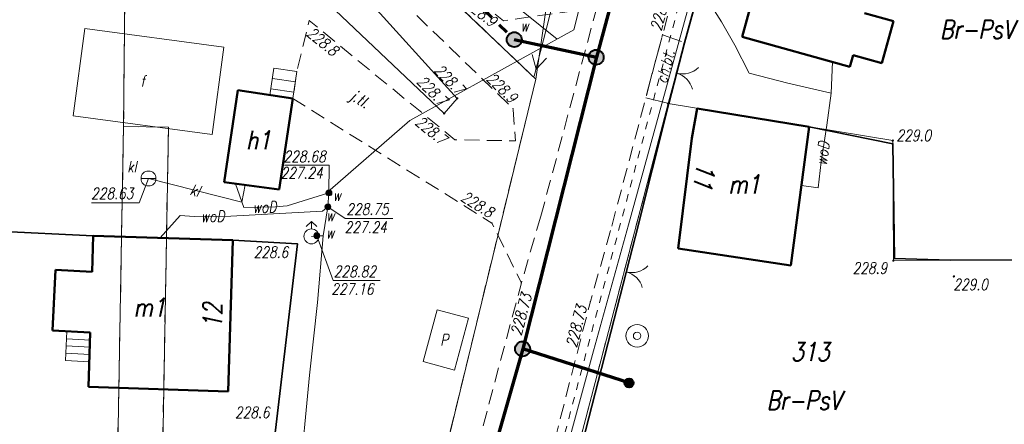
# Model space of a CAD drawing. Header units: millimetres. Extents: x 7436010 to 7436992, y 5663514 to 5666647.
# Tile 17 of 45: x 7436242 to 7436308, y 5664053 to 5664080. Entities that reach past the tile are written whole.
import ezdxf
from ezdxf.enums import TextEntityAlignment as Align

# ---------------------------------------------------------------- set-up
doc = ezdxf.new("R2010")
doc.units = ezdxf.units.MM
doc.header["$PDSIZE"] = 1
for name, pattern in [('0.7_0.7', [1.4, 0.7, -0.7]), ('1', [0]), ('2_EGBU_A', [0]), ('3', [1, 0.5, -0.5]), ('GDE', [0]), ('GUZ', [1.5, 1, -0.5]), ('KOC', [2, 1.5, -0.5]), ('KOR', [2, 1, 1]), ('KOU', [1.5, 1, -0.5])]:
    doc.linetypes.add(name, pattern=pattern)
for name, color, linetype, lineweight in [('1 OGRODZENIE', 7, 'BGT', 35), ('15 PRZEWODY KL', 34, 'Continuous', 18), ('2 BRAMY FURTKI', 7, 'Continuous', 18), ('27 ZASUWY WODOCIĄGOWE ISTN', 5, 'Continuous', 18), ('28 STUDNIA GŁEBINOWA', 5, 'Continuous', 18), ('29 HYDRANT', 5, 'Continuous', 18), ('30 WODOCIĄGI ISTN', 5, 'Continuous', 18), ('31 SZAMBO OSADNIK', 34, 'Continuous', 18), ('34 CHODNIKI KP BT', 7, 'KOC', 18), ('38 FUNDAMENT', 7, 'Continuous', 18), ('39 PRZYSTANEK', 7, 'Continuous', 18), ('4 JEZDNIA MB', 7, 'KOU', 18), ('42 RZĘDNE WODOCIĄG', 5, 'Continuous', 18), ('43 RZĘDNE KL', 34, 'Continuous', 18), ('5 RÓW PRZYDROŻNY', 7, 'Continuous', 18), ('9 JEZDNIA GRUNTOWA', 7, 'KOU', 18), ('_AA_Kanalizacja grawitacyjna - trasa', 244, 'Continuous', 70), ('_AA_Odcinki boczne grawitacyjne 160mm - trasa', 30, 'Continuous', 70), ('_AA_Studnia kanalizacyjna bet.1000mm - symbol', 24, 'Continuous', 40), ('_AA_Studnia kanalizacyjna PP 600mm - symbol', 24, 'Continuous', 40), ('_BB_Kanalizacja ciśnieniowa przydomowa - trasa', 64, '0.7_0.7', 60), ('DZ_USTALONE_GRANICE_L_0', 7, '1', 18), ('Dzialki', 7, 'GDE', 18), ('DZIALKI_SYT-WYS_T_0', 7, 'Continuous', 18), ('Działki zarys', 7, 'Continuous', 18), ('EADTD_T_0', 7, 'Continuous', 18), ('EBTPO_L_6', 7, '1', 18), ('EDZPD_L_1', 7, 'GDE', 18), ('EGBB_E_T_0', 7, 'Continuous', 18), ('EGBB_L_0', 7, '2_EGBU_A', 50), ('EGBB_L_1', 7, '2_EGBU_A', 50), ('EUZPU_L_7', 7, 'KOR', 18), ('Punkty', 7, 'Continuous', 18), ('PunPOMIAR1', 7, 'Continuous', 18), ('RzedPOMIAR1', 7, 'Continuous', 18), ('SDRPK_L_1', 7, 'KOU', 18), ('SIEC_ENERGETYCZNA_L_0', 1, '3', 18), ('SZOPO_L_0', 7, 'BGT', 35), ('UEEPA_T_2', 1, 'Continuous', 18), ('UWWOA_T_0', 5, 'Continuous', 18), ('UWWPA_T_0', 5, 'Continuous', 18), ('UWWPO_L_0', 5, '1', 18), ('UWWPO_L_1', 5, '1', 18), ('UŻYTKI LINIE', 96, 'GUZ', 18), ('UŻYTKI OZNACZENIE', 96, 'Continuous', 18), ('WEKTOR PRZEWODY TELEKOMUNIKACYJNE', 30, 'Continuous', 18), ('WEKTOR RZĘDNE TERENU', 7, 'Continuous', 18), ('WEKTOR SCHODY', 7, 'Continuous', 18), ('WEKTOR WODOCIĄGI wo', 5, 'Continuous', 18), ('WUKOS_T_0', 7, 'Continuous', 18), ('WUKOS_T_1', 7, 'Continuous', 18)]:
    doc.layers.add(name, color=color, linetype=linetype, lineweight=lineweight)
for name, color, linetype in [('_AA_Studnia kanalizacyjna bet.1000mm - plamki', 255, 'Continuous'), ('_AA_Studnia kanalizacyjna PP 600mm - plamki', 24, 'Continuous'), ('_map', 7, 'Continuous')]:
    doc.layers.add(name, color=color, linetype=linetype)
doc.styles.add('K1_ACAD', font='romans.shx', dxfattribs={"width": 0.8, "oblique": 12})
doc.linetypes.add('BGT', pattern='A,3.75,[133,ltypeshp.shx,S=0.1875,R=0,X=0,Y=0],3.75', length=7.5)

# ---------------------------------------------------------------- blocks, each defined once
blk = doc.blocks.new('GRO')
at = {"linetype": 'Continuous'}
blk.add_circle((0, 0), 0.045, dxfattribs=at)
blk = doc.blocks.new('SUPE04')
at = {"linetype": 'Continuous'}
for p, q in [((0.25, 0), (5.25, 0)), ((3.9, 0.5), (4.76605, 0)), ((4.76605, 0), (3.9, -0.5))]:
    blk.add_line(p, q, dxfattribs=at)
blk = doc.blocks.new('ZAS')
at = {"linetype": 'Continuous'}
for radius in [0.2, 0.175, 0.15, 0.125, 0.1, 0.075, 0.05, 0.025, 0.00715]:
    blk.add_circle((0, 0), radius, dxfattribs=at)
blk = doc.blocks.new('WSP')
at = {"linetype": 'Continuous'}
blk.add_circle((0, 0), 0.045, dxfattribs=at)
blk = doc.blocks.new('BGB')
at = {"linetype": 'Continuous'}
for centre, start, end in [((-1.5, 0), 359.99955, 60), ((1.5, 0), 120, 180.00045)]:
    blk.add_arc(centre, 1.5, start, end, dxfattribs=at)
blk = doc.blocks.new('STD')
at = {"linetype": 'Continuous'}
for radius in [0.75, 0.25]:
    blk.add_circle((0, 0), radius, dxfattribs=at)
blk = doc.blocks.new('SZB')
at = {"linetype": 'Continuous'}
blk.add_line((-0.5, 0), (0.5, 0), dxfattribs=at)
blk.add_circle((0, 0), 0.5, dxfattribs=at)
blk = doc.blocks.new('HYP')
at = {"linetype": 'Continuous'}
for p, q in [((0, 1), (-0.35355, 0.64645)), ((0, 1), (0.35355, 0.64645)), ((0, 0.5), (0, 1))]:
    blk.add_line(p, q, dxfattribs=at)
blk.add_circle((0, 0), 0.5, dxfattribs=at)
blk = doc.blocks.new('STUDZ')
at = {"layer": '1 OGRODZENIE', "flags": 128}
for points in [[(7436285.22, 5664074.32), (7436286.27, 5664078.38)], [(7436277.77, 5664045.13), (7436281.76, 5664060.71), (7436283, 5664065.47), (7436285.22, 5664074.32)], [(7436300.18, 5664071.64), (7436300.29, 5664063.98), (7436304, 5664063.87)], [(7436256.108, 5664065.202), (7436260.41, 5664064.97), (7436259.05, 5664053.29), (7436258.51, 5664048.79), (7436257.86, 5664042.46), (7436255.51, 5664042.55), (7436243.21, 5664042.07)]]:
    blk.add_lwpolyline(points, dxfattribs=at)
at = {"layer": '15 PRZEWODY KL', "flags": 128}
blk.add_lwpolyline([(7436250.47, 5664069.32), (7436256.7, 5664067.74), (7436256.926, 5664068.889)], dxfattribs=at)
at = {"layer": '30 WODOCIĄGI ISTN', "flags": 128}
blk.add_lwpolyline([(7436262.6, 5664068.56), (7436262.52, 5664068.36), (7436262.45, 5664067.43), (7436262.129, 5664065.491), (7436261.71, 5664065.5), (7436261.35, 5664065.46)], dxfattribs=at)
at = {"layer": '34 CHODNIKI KP BT', "flags": 128}
blk.add_lwpolyline([(7436283.68, 5664074.701), (7436285.22, 5664074.32), (7436286.27, 5664078.38), (7436284.798, 5664078.91), (7436283.68, 5664074.701)], dxfattribs=at)
at = {"layer": '38 FUNDAMENT', "flags": 128}
for points in [[(7436245.44, 5664073.51), (7436246.223, 5664079.323)], [(7436246.223, 5664079.323), (7436255.503, 5664078.073)], [(7436254.72, 5664072.26), (7436255.503, 5664078.073)], [(7436245.44, 5664073.51), (7436254.72, 5664072.26)]]:
    blk.add_lwpolyline(points, dxfattribs=at)
at = {"layer": '39 PRZYSTANEK', "flags": 128}
for points in [[(7436268.812, 5664057.103), (7436269.742, 5664060.553)], [(7436271.83, 5664059.99), (7436269.742, 5664060.553)], [(7436270.9, 5664056.54), (7436271.83, 5664059.99)], [(7436270.9, 5664056.54), (7436268.812, 5664057.103)]]:
    blk.add_lwpolyline(points, dxfattribs=at)
at = {"layer": '4 JEZDNIA MB', "flags": 128}
for points in [[(7436276.67, 5664066.8), (7436275.37, 5664062.35), (7436268.02, 5664034.9), (7436262.85, 5664015.76), (7436259.89, 5664002.38), (7436258.96, 5663989.67), (7436260.01, 5663977.96), (7436262.3, 5663967.71), (7436270.91, 5663933.15)], [(7436281.33, 5664065.85), (7436279.98, 5664061.11), (7436273.28, 5664035.06), (7436273.06, 5664033.92), (7436267.57, 5664014.57), (7436264.6, 5664001.72), (7436263.73, 5663990.15), (7436264.88, 5663978.37)]]:
    blk.add_lwpolyline(points, dxfattribs=at)
at = {"layer": '42 RZĘDNE WODOCIĄG', "flags": 128}
for points in [[(7436262.52, 5664068.36), (7436262.536, 5664070.201), (7436259.546, 5664070.201)], [(7436262.45, 5664067.43), (7436263.613, 5664066.644), (7436266.776, 5664066.644)], [(7436261.71, 5664065.5), (7436262.803, 5664062.512), (7436265.94, 5664062.512)]]:
    blk.add_lwpolyline(points, dxfattribs=at)
at = {"layer": '43 RZĘDNE KL', "flags": 128}
blk.add_lwpolyline([(7436246.663, 5664067.706), (7436249.851, 5664067.706), (7436250.47, 5664069.32)], dxfattribs=at)
at = {"layer": '5 RÓW PRZYDROŻNY', "flags": 128}
blk.add_lwpolyline([(7436270.22, 5664073.659), (7436271.089, 5664074.66), (7436252.45, 5664095.23), (7436239.65, 5664108.66), (7436225.53, 5664126.43), (7436224.38, 5664125.42), (7436237.62, 5664106.61), (7436249.69, 5664093.12), (7436270.22, 5664073.659)], dxfattribs=at)
at = {"layer": '9 JEZDNIA GRUNTOWA', "flags": 128}
for points in [[(7436280.405, 5664080.727), (7436274.17, 5664079.85), (7436269.51, 5664083.51), (7436255.51, 5664098), (7436243.65, 5664111), (7436232.64, 5664123.79), (7436228.31, 5664129.31), (7436224.59, 5664134.12), (7436217.37, 5664139.4), (7436208.82, 5664142.62), (7436183.73, 5664150.27)], [(7436182.43, 5664147.56), (7436207.97, 5664139.83), (7436215.62, 5664136.64), (7436222.46, 5664132), (7436226.28, 5664127.57), (7436230.61, 5664122.32), (7436241.39, 5664109.35), (7436253.51, 5664096.36), (7436267.24, 5664081.29), (7436274.82, 5664073.98), (7436274.97, 5664071.83), (7436270.93, 5664071.9), (7436261.2, 5664079.86), (7436260.382, 5664076.459), (7436260.107, 5664074.648), (7436273.4, 5664066.35), (7436275.37, 5664062.35)]]:
    blk.add_lwpolyline(points, dxfattribs=at)
at = {"layer": 'DZ_USTALONE_GRANICE_L_0'}
for p, q in [((7436285.17, 5664074.32), (7436291.78, 5664098.98)), ((7436300.17, 5664071.85), (7436285.17, 5664074.32)), ((7436300.22, 5664063.84), (7436300.17, 5664071.85)), ((7436312.114, 5664063.883), (7436300.22, 5664063.84))]:
    blk.add_line(p, q, dxfattribs=at)
at = {"layer": 'Dzialki'}
for p, q in [((7436291.78, 5664098.98), (7436285.17, 5664074.32)), ((7436285.17, 5664074.32), (7436300.17, 5664071.85)), ((7436300.17, 5664071.85), (7436300.22, 5664063.84)), ((7436300.22, 5664063.84), (7436312.114, 5664063.883))]:
    blk.add_line(p, q, dxfattribs=at)
at = {"layer": 'Działki zarys', "flags": 128}
for points in [[(7436276.333, 5664075.95), (7436277.13, 5664081.49)], [(7436244.252, 5664065.618), (7436212.257, 5664067.155)]]:
    blk.add_lwpolyline(points, dxfattribs=at)
at = {"layer": 'EBTPO_L_6'}
for p, q in [((7436258.573, 5664074.881), (7436258.847, 5664076.691)), ((7436260.382, 5664076.459), (7436258.847, 5664076.691)), ((7436260.108, 5664074.648), (7436260.382, 5664076.459)), ((7436260.277, 5664075.767), (7436258.742, 5664075.999)), ((7436260.172, 5664075.074), (7436258.638, 5664075.307))]:
    blk.add_line(p, q, dxfattribs=at)
at = {"layer": 'EDZPD_L_1'}
for p, q in [((7436256.865, 5664094.468), (7436276.333, 5664075.95)), ((7436248.888, 5664081.797), (7436248.805, 5664072.792)), ((7436258.843, 5664003.989), (7436276.333, 5664075.95)), ((7436277.728, 5664045.894), (7436285.17, 5664074.32)), ((7436248.671, 5664065.433), (7436248.805, 5664072.792)), ((7436248.805, 5664072.792), (7436251.804, 5664072.737)), ((7436251.804, 5664072.737), (7436251.359, 5664048.297)), ((7436248.671, 5664065.433), (7436244.25, 5664065.618)), ((7436248.356, 5664048.169), (7436248.671, 5664065.433))]:
    blk.add_line(p, q, dxfattribs=at)
at = {"layer": 'EGBB_L_0'}
for p, q in [((7436290.106, 5664078.782), (7436293.503, 5664090.888)), ((7436298.295, 5664080.341), (7436300.226, 5664079.813)), ((7436299.449, 5664077.012), (7436300.226, 5664079.813)), ((7436290.106, 5664078.782), (7436297.309, 5664076.78)), ((7436297.309, 5664076.78), (7436297.518, 5664077.55)), ((7436297.518, 5664077.55), (7436299.449, 5664077.012)), ((7436255.513, 5664069.072), (7436256.437, 5664075.204)), ((7436256.437, 5664075.204), (7436260.108, 5664074.648)), ((7436259.194, 5664068.596), (7436260.108, 5664074.648)), ((7436286.763, 5664072.007), (7436287.1, 5664074)), ((7436287.1, 5664074), (7436294.58, 5664072.77)), ((7436293.374, 5664063.523), (7436294.58, 5664072.77)), ((7436285.842, 5664064.645), (7436286.763, 5664072.007)), ((7436255.513, 5664069.072), (7436259.194, 5664068.596)), ((7436246.699, 5664063.101), (7436246.776, 5664065.492)), ((7436246.776, 5664065.492), (7436256.108, 5664065.202)), ((7436255.799, 5664055.11), (7436256.108, 5664065.202)), ((7436285.842, 5664064.645), (7436293.374, 5664063.523)), ((7436246.467, 5664055.41), (7436246.583, 5664059.04)), ((7436246.467, 5664055.41), (7436255.799, 5664055.11))]:
    blk.add_line(p, q, dxfattribs=at)
at = {"layer": 'EGBB_L_1'}
for p, q in [((7436244.053, 5664059.178), (7436244.268, 5664063.229)), ((7436244.268, 5664063.229), (7436246.699, 5664063.101)), ((7436244.053, 5664059.178), (7436246.583, 5664059.04))]:
    blk.add_line(p, q, dxfattribs=at)
at = {"layer": 'EUZPU_L_7'}
blk.add_line((7436271.089, 5664074.66), (7436270.22, 5664073.659), dxfattribs=at)
at = {"layer": 'PunPOMIAR1'}
for p in [(7436261.2, 5664079.86), (7436274.17, 5664079.85), (7436284.798, 5664078.91), (7436274.82, 5664073.98), (7436270.93, 5664071.9), (7436300.18, 5664071.64), (7436273.4, 5664066.35), (7436260.41, 5664064.97), (7436300.29, 5664063.98), (7436275.37, 5664062.35), (7436279.98, 5664061.11), (7436259.05, 5664053.29)]:
    blk.add_point(p, dxfattribs=at)
at = {"layer": 'SDRPK_L_1'}
for p, q in [((7436276.67, 5664066.8), (7436299.44, 5664151.7)), ((7436303.61, 5664149.75), (7436281.33, 5664065.85))]:
    blk.add_line(p, q, dxfattribs=at)
at = {"layer": 'SIEC_ENERGETYCZNA_L_0'}
for p, q in [((7436284.704, 5664076.478), (7436286.001, 5664081.307)), ((7436283.412, 5664071.648), (7436284.704, 5664076.478)), ((7436282.124, 5664066.817), (7436283.412, 5664071.648)), ((7436280.838, 5664061.985), (7436282.124, 5664066.817)), ((7436279.556, 5664057.152), (7436280.838, 5664061.985)), ((7436278.278, 5664052.318), (7436279.556, 5664057.152))]:
    blk.add_line(p, q, dxfattribs=at)
at = {"layer": 'SZOPO_L_0'}
for p, q in [((7436286.27, 5664078.38), (7436287.98, 5664084.62)), ((7436300.18, 5664071.64), (7436294.58, 5664072.77)), ((7436235.384, 5664066.06), (7436246.776, 5664065.492)), ((7436312.116, 5664063.892), (7436304, 5664063.87))]:
    blk.add_line(p, q, dxfattribs=at)
at = {"layer": 'UWWPO_L_0'}
blk.add_line((7436277.751, 5664078.622), (7436270.037, 5664084.831), dxfattribs=at)
at = {"layer": 'UŻYTKI LINIE', "flags": 128}
for points in [[(7436276.333, 5664075.95), (7436256.865, 5664094.468), (7436242.688, 5664108.285), (7436226.644, 5664128.301), (7436226.021, 5664140.262), (7436224.849, 5664141.831), (7436219.247, 5664143.565), (7436189.724, 5664143.154), (7436154.189, 5664160.561), (7436142.537, 5664166.012), (7436137.301, 5664169.866), (7436128.342, 5664176.617), (7436122.893, 5664180.683), (7436112.519, 5664188.314), (7436106.94, 5664192.441), (7436102.252, 5664197.119), (7436092.182, 5664207.421), (7436082.36, 5664217.238), (7436081.212, 5664218.743), (7436075.771, 5664225.659), (7436070.7, 5664232.056), (7436065.721, 5664238.43), (7436061.621, 5664243.599)], [(7436291.78, 5664098.98), (7436285.17, 5664074.32), (7436277.728, 5664045.894), (7436275.415, 5664037.05), (7436267.398, 5664006.396), (7436265.736, 5663990.877), (7436266.97, 5663974.93), (7436271.21, 5663959.1), (7436275.289, 5663945.265), (7436279.247, 5663930.759), (7436282.686, 5663916.782), (7436290.253, 5663883.997), (7436291.924, 5663877.505), (7436293.148, 5663871.537), (7436293.303, 5663870.782), (7436298.029, 5663851.349), (7436300.076, 5663842.932), (7436302.735, 5663832.544), (7436306.06, 5663818.61), (7436309.78, 5663804.08), (7436311.416, 5663799.459), (7436315.724, 5663789.291), (7436324.768, 5663771.514)], [(7436248.805, 5664072.792), (7436248.888, 5664081.797)], [(7436248.805, 5664072.792), (7436251.804, 5664072.737), (7436251.359, 5664048.297), (7436252.468, 5664037.577), (7436253.535, 5664027.361), (7436254.433, 5664017.259), (7436258.032, 5664004.07), (7436258.843, 5664003.989), (7436276.333, 5664075.95)], [(7436299.772, 5663807.815), (7436293.961, 5663830.527), (7436291.344, 5663840.752), (7436290.066, 5663846.007), (7436284.582, 5663868.615), (7436282.649, 5663876.996), (7436280.847, 5663884.808), (7436280.017, 5663888.28), (7436279.105, 5663892.097), (7436273.464, 5663915.703), (7436268.413, 5663936.84), (7436267.384, 5663941.146), (7436261.76, 5663962.545), (7436257.825, 5663977.517), (7436257.715, 5663985.662), (7436257.599, 5663994.26), (7436254.813, 5664004.471), (7436251.468, 5664016.728), (7436250.549, 5664027.072), (7436249.484, 5664037.267), (7436248.356, 5664048.169), (7436248.671, 5664065.433), (7436248.805, 5664072.792)]]:
    blk.add_lwpolyline(points, dxfattribs=at)
at = {"layer": 'WEKTOR PRZEWODY TELEKOMUNIKACYJNE', "flags": 128}
blk.add_lwpolyline([(7436292.4, 5664168.91), (7436297.319, 5664167.767), (7436301.299, 5664166.859), (7436310.729, 5664165.459), (7436306.949, 5664153.991), (7436305.103, 5664147.333), (7436301.882, 5664135.564), (7436298.883, 5664124.644), (7436294.935, 5664110.021), (7436293.857, 5664107.21), (7436291.944, 5664100.707), (7436289.874, 5664093.295), (7436286.869, 5664081.994), (7436286.09, 5664079.141), (7436282.516, 5664066.233), (7436280.197, 5664057.816), (7436275.162, 5664039.392)], dxfattribs=at)
at = {"layer": 'WEKTOR SCHODY', "flags": 128}
for points in [[(7436245.022, 5664059.125), (7436244.916, 5664057.172)], [(7436245.022, 5664059.125), (7436246.583, 5664059.04), (7436246.521, 5664057.085)], [(7436244.996, 5664058.63), (7436246.6, 5664058.543)], [(7436244.943, 5664057.658), (7436246.547, 5664057.571)], [(7436244.969, 5664058.144), (7436246.574, 5664058.057)], [(7436244.916, 5664057.172), (7436246.521, 5664057.085)]]:
    blk.add_lwpolyline(points, dxfattribs=at)
at = {"layer": 'WEKTOR WODOCIĄGI wo'}
for p, q in [((7436278.878, 5664079.247), (7436287.06, 5664111.357)), ((7436267.929, 5664073.179), (7436278.878, 5664079.247)), ((7436262.6, 5664068.56), (7436267.929, 5664073.179))]:
    blk.add_line(p, q, dxfattribs=at)
at = {"layer": 'WEKTOR WODOCIĄGI wo', "flags": 128}
for points in [[(7436298.367, 5664110.025), (7436297.54, 5664107.012), (7436296.495, 5664103.021), (7436294.208, 5664094.384), (7436293.827, 5664093.52), (7436292.151, 5664091.237), (7436290.82, 5664087.419), (7436288.899, 5664086.556), (7436287.605, 5664081.564), (7436288.741, 5664079.78), (7436289.627, 5664078.211), (7436290.585, 5664076.347), (7436293.16, 5664075.677), (7436296.049, 5664075.007), (7436296.147, 5664077.103)], [(7436296.049, 5664075.007), (7436295.779, 5664072.88), (7436295.4, 5664070.434), (7436295.199, 5664068.696), (7436294.068, 5664068.844)], [(7436262.52, 5664068.36), (7436260.451, 5664067.725), (7436259.739, 5664067.502), (7436258.954, 5664067.427), (7436256.826, 5664067.376), (7436256.28, 5664068.973)], [(7436262.45, 5664067.43), (7436262.082, 5664067.134), (7436255.976, 5664066.809), (7436253.518, 5664066.782), (7436252.576, 5664066.845), (7436251.246, 5664065.353)], [(7436276.023, 5664028.047), (7436267.296, 5664029.346), (7436261.362, 5664030.179), (7436258.921, 5664030.612), (7436259.79, 5664038.82), (7436260.529, 5664048.946), (7436261.223, 5664056.192), (7436261.756, 5664061.04), (7436262.129, 5664065.491)]]:
    blk.add_lwpolyline(points, dxfattribs=at)
at = {"layer": '2 BRAMY FURTKI'}
for p, rotation in [((7436285.745, 5664076.35), 254.5174058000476), ((7436282.38, 5664063.09), 255.39872775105)]:
    blk.add_blockref('BGB', p, dxfattribs=dict(at, rotation=rotation))
at = {"layer": '27 ZASUWY WODOCIĄGOWE ISTN', "rotation": 264.6899967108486}
for p in [(7436262.52, 5664068.36), (7436261.71, 5664065.5)]:
    blk.add_blockref('ZAS', p, dxfattribs=at)
at = {"layer": '28 STUDNIA GŁEBINOWA'}
blk.add_blockref('STD', (7436283.1, 5664058.82), dxfattribs=at)
at = {"layer": '29 HYDRANT'}
blk.add_blockref('HYP', (7436261.35, 5664065.46), dxfattribs=at)
at = {"layer": '31 SZAMBO OSADNIK'}
blk.add_blockref('SZB', (7436250.47, 5664069.32), dxfattribs=at)
at = {"layer": 'Punkty'}
for p in [(7436285.17, 5664074.32), (7436300.17, 5664071.85), (7436300.22, 5664063.84)]:
    blk.add_blockref('GRO', p, dxfattribs=at)
at = {"layer": 'UEEPA_T_2', "rotation": 255.5444758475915}
blk.add_blockref('SUPE04', (7436277.54, 5664081.24), dxfattribs=at)
at = {"layer": 'UWWPA_T_0', "rotation": 264.6899967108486}
blk.add_blockref('ZAS', (7436262.45, 5664067.43), dxfattribs=at)
at = {"layer": 'WEKTOR RZĘDNE TERENU', "rotation": 0.06340145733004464}
blk.add_blockref('WSP', (7436304.261, 5664062.787), dxfattribs=at)
at = {"layer": 'WUKOS_T_0'}
for p, rotation in [((7436271.089, 5664074.66), 0.0630736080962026), ((7436270.22, 5664073.659), 0.06304628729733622)]:
    blk.add_blockref('WSP', p, dxfattribs=dict(at, rotation=rotation))
at = {"layer": '15 PRZEWODY KL', "style": 'K1_ACAD', "oblique": 12, "width": 0.8}
blk.add_text('kl', height=0.75, rotation=345.76917, dxfattribs=at).set_placement((7436253.585, 5664068.53), align=Align.MIDDLE)
at = {"layer": '27 ZASUWY WODOCIĄGOWE ISTN', "style": 'K1_ACAD', "oblique": 12, "width": 0.8}
for p in [(7436262.773, 5664067.824), (7436262.319, 5664065.321)]:
    blk.add_text('w', height=0.75, dxfattribs=at).set_placement(p)
at = {"layer": '31 SZAMBO OSADNIK', "style": 'K1_ACAD', "oblique": 12, "width": 0.8}
blk.add_text('kl', height=0.75, dxfattribs=at).set_placement((7436249.045, 5664069.732))
at = {"layer": '34 CHODNIKI KP BT', "style": 'K1_ACAD', "oblique": 12, "width": 0.8}
blk.add_text('ch.bt.', height=0.75, rotation=75.12811, dxfattribs=at).set_placement((7436284.978, 5664076.791), align=Align.MIDDLE)
at = {"layer": '38 FUNDAMENT', "style": 'K1_ACAD', "oblique": 12, "width": 0.8}
blk.add_text('f', height=0.75, rotation=0.06228, dxfattribs=at).set_placement((7436250.094, 5664075.823), align=Align.MIDDLE)
at = {"layer": '39 PRZYSTANEK', "style": 'K1_ACAD', "oblique": 12, "width": 0.8}
blk.add_text('P', height=0.75, dxfattribs=at).set_placement((7436269.957, 5664058.176))
at = {"layer": '42 RZĘDNE WODOCIĄG', "style": 'K1_ACAD', "oblique": 12, "width": 0.8}
for s, p in [('228.68', (7436259.484, 5664070.416)), ('227.24', (7436259.288, 5664069.316)), ('228.75', (7436263.677, 5664066.901)), ('227.24', (7436263.566, 5664065.691)), ('228.82', (7436262.84, 5664062.741)), ('227.16', (7436262.679, 5664061.571))]:
    blk.add_text(s, height=0.75, dxfattribs=at).set_placement(p)
at = {"layer": '43 RZĘDNE KL', "style": 'K1_ACAD', "oblique": 12, "width": 0.8}
blk.add_text('228.63', height=0.75, dxfattribs=at).set_placement((7436246.634, 5664067.949))
at = {"layer": '9 JEZDNIA GRUNTOWA', "style": 'K1_ACAD', "oblique": 12, "width": 0.8}
blk.add_text('j.tl.', height=0.75, rotation=327.9592, dxfattribs=at).set_placement((7436263.862, 5664074.645))
at = {"layer": 'DZIALKI_SYT-WYS_T_0', "style": 'K1_ACAD', "oblique": 12, "width": 0.8}
blk.add_text('313', height=1.25, dxfattribs=at).set_placement((7436294.662, 5664057.761), align=Align.MIDDLE)
at = {"layer": 'EADTD_T_0', "style": 'K1_ACAD', "oblique": 12, "width": 0.8}
for s, rotation, p in [('11', 260.05449, (7436286.988, 5664069.595)), ('12', 90.06374, (7436255.363, 5664060.173))]:
    blk.add_text(s, height=1.25, rotation=rotation, dxfattribs=at).set_placement(p, align=Align.CENTER)
at = {"layer": 'EGBB_E_T_0', "style": 'K1_ACAD', "oblique": 12, "width": 0.8}
for s, p in [('h1', (7436257.813, 5664071.88)), ('m1', (7436290.264, 5664068.931)), ('m1', (7436250.536, 5664060.72))]:
    blk.add_text(s, height=1.25, dxfattribs=at).set_placement(p, align=Align.MIDDLE)
at = {"layer": 'RzedPOMIAR1', "style": 'K1_ACAD', "oblique": 12, "width": 0.8}
for s, rotation, p in [('228.9', 321.85364, (7436271.531, 5664080.821)), ('228.88', 75.12811, (7436284.698, 5664079.121)), ('228.8', 320.7138, (7436260.965, 5664078.904)), ('228.9', 316.03883, (7436272.989, 5664075.906)), ('228.7', 320.7138, (7436268.218, 5664072.972)), ('228.8', 328.02489, (7436271.261, 5664067.893)), ('228.73', 75.01014, (7436275.353, 5664058.796)), ('228.73', 75.57628, (7436279.054, 5664057.997))]:
    blk.add_text(s, height=0.75, rotation=rotation, dxfattribs=at).set_placement(p)
for s, p in [('229.0', (7436300.422, 5664071.822)), ('228.6', (7436257.487, 5664064.031)), ('228.9', (7436297.486, 5664062.968)), ('228.6', (7436256.238, 5664053.338))]:
    blk.add_text(s, height=0.75, dxfattribs=at).set_placement(p)
at = {"layer": 'UWWOA_T_0', "style": 'K1_ACAD', "oblique": 12, "width": 0.8}
for p in [(7436275.305, 5664079.129), (7436262.333, 5664066.476)]:
    blk.add_text('w', height=0.75, dxfattribs=at).set_placement(p)
at = {"layer": 'UŻYTKI OZNACZENIE', "style": 'K1_ACAD', "oblique": 12, "width": 0.8}
for p in [(7436303.317, 5664079.895), (7436291.745, 5664055.143)]:
    blk.add_text('Br-PsV', height=1.25, dxfattribs=at).set_placement(p, align=Align.TOP_LEFT)
at = {"layer": 'WEKTOR RZĘDNE TERENU', "style": 'K1_ACAD', "oblique": 12, "width": 0.8}
blk.add_text('229.0', height=0.75, rotation=0.0634, dxfattribs=at).set_placement((7436304.215, 5664061.869))
at = {"layer": 'WEKTOR WODOCIĄGI wo', "style": 'K1_ACAD', "oblique": 12, "width": 0.8}
for rotation, p in [(82.11372, (7436295.486, 5664070.987)), (1.3814, (7436258.217, 5664067.41)), (0.71446, (7436254.747, 5664066.796))]:
    blk.add_text('woD', height=0.75, rotation=rotation, dxfattribs=at).set_placement(p, align=Align.MIDDLE)
at = {"layer": 'WUKOS_T_1', "style": 'K1_ACAD', "oblique": 12, "width": 0.8}
blk.add_text('228.7', height=0.75, rotation=314.75835, dxfattribs=at).set_placement((7436269.488, 5664076.481))
blk.add_text('228.7', height=0.75, rotation=314.75835, dxfattribs=at).set_placement((7436268.873, 5664076.261), align=Align.TOP_LEFT)

msp = doc.modelspace()

# ---------------------------------------------------------------- hatches: boundary and pattern name
at = {"layer": '_AA_Studnia kanalizacyjna bet.1000mm - plamki', "linetype": 'Continuous'}
h = msp.add_hatch(color=256, dxfattribs=at)
edge = h.paths.add_edge_path()
edge.add_arc((7436274.897, 5664078.584), 0.5, 0, 360)
h = msp.add_hatch(color=256, dxfattribs=at)
edge = h.paths.add_edge_path()
edge.add_arc((7436280.364, 5664077.408), 0.5, 0, 360)
h = msp.add_hatch(color=256, dxfattribs=at)
edge = h.paths.add_edge_path()
edge.add_arc((7436275.455, 5664057.95), 0.5, 0, 360)
at = {"layer": '_AA_Studnia kanalizacyjna PP 600mm - plamki', "linetype": 'Continuous'}
h = msp.add_hatch(color=30, dxfattribs=at)
edge = h.paths.add_edge_path()
edge.add_arc((7436282.567, 5664055.675), 0.3, 0, 360)

# ---------------------------------------------------------------- linework, layer by layer
at = {"layer": '_AA_Kanalizacja grawitacyjna - trasa'}
for points in [[(7436316.318, 5664148.64), (7436307.146, 5664149.609), (7436300.251, 5664150.823), (7436300.251, 5664150.823), (7436294.83, 5664131.871), (7436288.377, 5664107.433), (7436288.377, 5664107.433), (7436288.377, 5664107.433), (7436286.253, 5664099.132), (7436286.253, 5664099.132), (7436280.377, 5664077.409), (7436275.468, 5664057.951), (7436271.671, 5664044.645)], [(7436274.897, 5664078.584), (7436280.377, 5664077.409)]]:
    msp.add_lwpolyline(points, dxfattribs=at)
at = {"layer": '_AA_Odcinki boczne grawitacyjne 160mm - trasa'}
msp.add_lwpolyline([(7436282.567, 5664055.675), (7436275.468, 5664057.951)], dxfattribs=at)
at = {"layer": '_AA_Studnia kanalizacyjna bet.1000mm - symbol', "linetype": 'Continuous'}
for centre in [(7436274.897, 5664078.584), (7436280.364, 5664077.408), (7436275.455, 5664057.95)]:
    msp.add_circle(centre, 0.5, dxfattribs=at)
at = {"layer": '_AA_Studnia kanalizacyjna PP 600mm - symbol', "color": 30, "linetype": 'Continuous'}
msp.add_circle((7436282.567, 5664055.675), 0.3, dxfattribs=at)
at = {"layer": '_BB_Kanalizacja ciśnieniowa przydomowa - trasa'}
msp.add_lwpolyline([(7436079.853, 5664222.854), (7436095.29, 5664206.496), (7436108.199, 5664193.533), (7436135.066, 5664174.236), (7436148.762, 5664164.529), (7436189.546, 5664146.34), (7436213.41, 5664146.756), (7436223.592, 5664144.985), (7436228.385, 5664140.586), (7436228.521, 5664128.498), (7436241.329, 5664111.372), (7436251.612, 5664100.666), (7436255.111, 5664097.142), (7436270.889, 5664082.511), (7436274.897, 5664078.584), (7436274.897, 5664078.584)], dxfattribs=at)
at = {"layer": 'UWWPO_L_1', "linetype": '1'}
for p, q in [((7436278.878, 5664079.247), (7436287.06, 5664111.357)), ((7436267.929, 5664073.179), (7436278.878, 5664079.247)), ((7436262.6, 5664068.56), (7436267.929, 5664073.179))]:
    msp.add_line(p, q, dxfattribs=at)

# ---------------------------------------------------------------- block references
at = {"layer": '_map'}
msp.add_blockref('STUDZ', (0, 0), dxfattribs=at)

doc.saveas('drawing.dxf')
